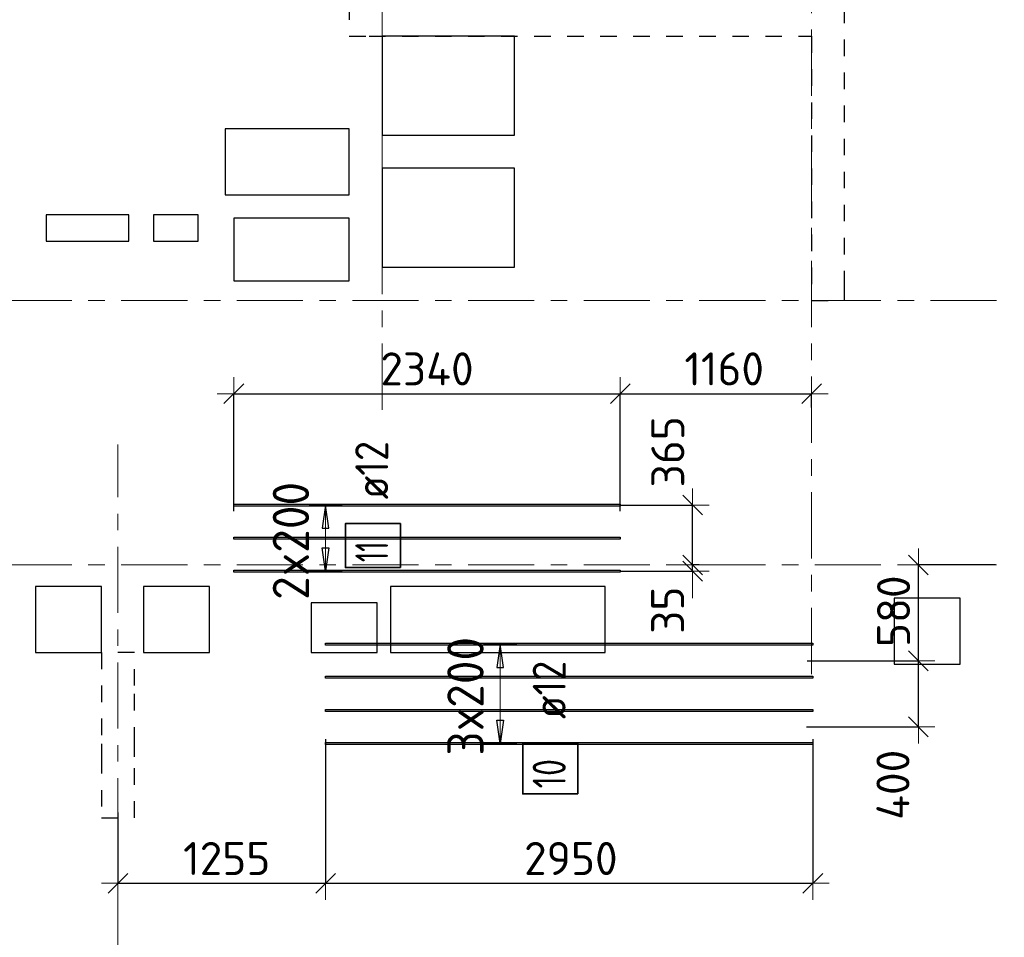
# Model space of a CAD drawing. Header units: metres. Extents: x -38 to 97, y -15 to 21.
# Tile 13 of 229: x 40.85 to 46.82, y 5.15 to 10.7. Entities that reach past the tile are written whole.
import ezdxf

# ---------------------------------------------------------------- set-up
doc = ezdxf.new("R2010")
doc.units = ezdxf.units.M
doc.header["$PDMODE"] = 65
for name, pattern in [('______11', [0.5, 0.4, -0.05, 0, -0.05]), ('______2', [0.0405, 0.03, -0.0105]), ('______5', [1.1, 0.8, -0.1, 0.1, -0.1])]:
    doc.linetypes.add(name, pattern=pattern)
for name, color, linetype, lineweight in [('XR$2$Осевая линия (1)', 7, '______5', 13), ('XR$5$Перекрытие (1)', 7, 'Continuous', 35), ('XR$5$Размерная линия (1)', 7, 'Continuous', 13)]:
    doc.layers.add(name, color=color, linetype=linetype, lineweight=lineweight)
doc.layers.add('XR$5$Арм.стержн.Доп. Арм верхн.зоны Х', color=7, linetype='Continuous', lineweight=35, true_color=0x8c8cff)
doc.layers.add('XR$7$Стена_ бетон несущ.', color=7, linetype='Continuous', lineweight=70, true_color=0xb4b496)
doc.styles.add('ISOCPEUR', font='txt')
doc.dimstyles.new('DIMSTYLE_3', dxfattribs={"dimtxt": 0.2, "dimasz": 0.2, "dimexe": 0, "dimexo": 0, "dimgap": 0.1, "dimtad": 2, "dimdec": 0, "dimlfac": 1000, "dimrnd": 5, "dimzin": 12, "dimdsep": 46, "dimtxsty": 'ISOCPEUR', "dimblk1": 'ALL_ML_STRICH', "dimblk2": 'ALL_ML_STRICH', "dimsah": 1, "dimcen": 0, "dimclrd": 7, "dimclre": 256, "dimclrt": 7, "dimadec": 0, "dimazin": 0, "dimtfac": 1, "dimtdec": 0, "dimtix": 1, "dimtmove": 2, "dimatfit": 3, "dimfxl": 0, "dimtzin": 0, "dimlwd": 0, "dimlwe": -3, "dimarcsym": 0})
doc.dimstyles.new('DIMSTYLE_36', dxfattribs={"dimtxt": 0.2, "dimasz": 0.2, "dimexe": 0, "dimexo": 0, "dimgap": 0.1, "dimtad": 2, "dimdec": 0, "dimlfac": 1000, "dimrnd": 5, "dimzin": 12, "dimdsep": 46, "dimtxsty": 'ISOCPEUR', "dimblk1": 'ALL_ML_STRICH', "dimblk2": 'ALL_ML_STRICH', "dimsah": 1, "dimcen": 0, "dimclrd": 7, "dimclre": 256, "dimclrt": 7, "dimadec": 0, "dimazin": 0, "dimtfac": 1, "dimtdec": 0, "dimtix": 1, "dimtmove": 2, "dimatfit": 3, "dimfxl": 0, "dimtvp": 1.2, "dimtzin": 0, "dimlwd": 0, "dimlwe": -3, "dimarcsym": 0})

# ---------------------------------------------------------------- blocks, each defined once
blk = doc.blocks.new('ALL_ML_STRICH')
at = {"color": 0, "linetype": 'ByBlock', "lineweight": -2}
for p, q in [((-0.3, -0.3), (0.3, 0.3)), ((0, -0.5), (0, 0.5)), ((-1, 0), (0.5, 0))]:
    blk.add_line(p, q, dxfattribs=at)
blk = doc.blocks.new('*D587')
at = {"layer": 'DEFPOINTS', "color": 7, "linetype": 'Continuous', "lineweight": 13, "transparency": 33554687}
for p in [(42.1513, 8.4369), (42.1513, 7.7065), (44.4913, 7.7065)]:
    blk.add_point(p, dxfattribs=at)
at = {"layer": 'XR$5$Размерная линия (1)', "color": 9, "linetype": 'Continuous', "lineweight": -2, "true_color": 0xc7c7c7, "transparency": 33554687}
for p, q in [((42.1513, 7.7265), (42.1513, 8.4369)), ((44.4913, 7.7265), (44.4913, 8.4369))]:
    blk.add_line(p, q, dxfattribs=at)
at = {"layer": 'XR$5$Размерная линия (1)', "color": 7, "linetype": 'Continuous', "lineweight": -2, "transparency": 33554687}
blk.add_line((42.1513, 8.4369), (44.4913, 8.4369), dxfattribs=at)
at = {"layer": 'XR$5$Размерная линия (1)', "color": 7, "linetype": 'Continuous', "lineweight": 13, "transparency": 33554687, "xscale": 0.2, "yscale": 0.2, "zscale": 0.2, "rotation": 180}
blk.add_blockref('ALL_ML_STRICH', (42.1513, 8.4369), dxfattribs=at)
at = {"layer": 'XR$5$Размерная линия (1)', "color": 7, "linetype": 'Continuous', "lineweight": 13, "transparency": 33554687, "xscale": 0.2, "yscale": 0.2, "zscale": 0.2}
blk.add_blockref('ALL_ML_STRICH', (44.4913, 8.4369), dxfattribs=at)
at = {"layer": 'XR$5$Размерная линия (1)', "color": 7, "linetype": 'Continuous', "lineweight": 13, "transparency": 33554687, "insert": (43.3213, 8.5869), "char_height": 0.2, "width": 0.8, "attachment_point": 5, "style": 'ISOCPEUR'}
blk.add_mtext('\\A1;{2340}', dxfattribs=at)
blk = doc.blocks.new('*D588')
at = {"layer": 'DEFPOINTS', "color": 7, "linetype": 'Continuous', "lineweight": 13, "transparency": 33554687}
for p in [(44.4913, 8.4369), (45.65, 8.3337), (44.4913, 7.7065)]:
    blk.add_point(p, dxfattribs=at)
at = {"layer": 'XR$5$Размерная линия (1)', "color": 9, "linetype": 'Continuous', "lineweight": -2, "true_color": 0xc7c7c7, "transparency": 33554687}
for p, q in [((44.4913, 7.7265), (44.4913, 8.4369)), ((45.65, 8.3537), (45.65, 8.4369))]:
    blk.add_line(p, q, dxfattribs=at)
at = {"layer": 'XR$5$Размерная линия (1)', "color": 7, "linetype": 'Continuous', "lineweight": -2, "transparency": 33554687}
blk.add_line((44.4913, 8.4369), (45.65, 8.4369), dxfattribs=at)
at = {"layer": 'XR$5$Размерная линия (1)', "color": 7, "linetype": 'Continuous', "lineweight": 13, "transparency": 33554687, "xscale": 0.2, "yscale": 0.2, "zscale": 0.2, "rotation": 180}
blk.add_blockref('ALL_ML_STRICH', (44.4913, 8.4369), dxfattribs=at)
at = {"layer": 'XR$5$Размерная линия (1)', "color": 7, "linetype": 'Continuous', "lineweight": 13, "transparency": 33554687, "xscale": 0.2, "yscale": 0.2, "zscale": 0.2}
blk.add_blockref('ALL_ML_STRICH', (45.65, 8.4369), dxfattribs=at)
at = {"layer": 'XR$5$Размерная линия (1)', "color": 7, "linetype": 'Continuous', "lineweight": 13, "transparency": 33554687, "insert": (45.1207, 8.5869), "char_height": 0.2, "width": 0.8, "attachment_point": 5, "style": 'ISOCPEUR'}
blk.add_mtext('\\A1;{1160}', dxfattribs=at)
blk = doc.blocks.new('*D601')
at = {"layer": 'DEFPOINTS', "color": 7, "linetype": 'Continuous', "lineweight": 13, "transparency": 33554687}
for p in [(45.6033, 6.8202), (45.5987, 6.4202), (46.2963, 6.4202)]:
    blk.add_point(p, dxfattribs=at)
at = {"layer": 'XR$5$Размерная линия (1)', "color": 9, "linetype": 'Continuous', "lineweight": -2, "true_color": 0xc7c7c7, "transparency": 33554687}
for p, q in [((45.6233, 6.8202), (46.2963, 6.8202)), ((45.6187, 6.4202), (46.2963, 6.4202))]:
    blk.add_line(p, q, dxfattribs=at)
at = {"layer": 'XR$5$Размерная линия (1)', "color": 7, "linetype": 'Continuous', "lineweight": -2, "transparency": 33554687}
blk.add_line((46.2963, 6.4202), (46.2963, 6.8202), dxfattribs=at)
at = {"layer": 'XR$5$Размерная линия (1)', "color": 7, "linetype": 'Continuous', "lineweight": 13, "transparency": 33554687, "xscale": 0.2, "yscale": 0.2, "zscale": 0.2}
for p, rotation in [((46.2963, 6.8202), 90), ((46.2963, 6.4202), 270)]:
    blk.add_blockref('ALL_ML_STRICH', p, dxfattribs=dict(at, rotation=rotation))
at = {"layer": 'XR$5$Размерная линия (1)', "color": 7, "linetype": 'Continuous', "lineweight": 13, "transparency": 33554687, "insert": (46.1427, 6.0696), "char_height": 0.2, "width": 0.6, "attachment_point": 5, "rotation": 90, "style": 'ISOCPEUR'}
blk.add_mtext('\\A1;{400}', dxfattribs=at)
blk = doc.blocks.new('*D602')
at = {"layer": 'DEFPOINTS', "color": 7, "linetype": 'Continuous', "lineweight": 13, "transparency": 33554687}
for p in [(46.7834, 7.4), (45.6033, 6.8202), (46.2963, 6.8202)]:
    blk.add_point(p, dxfattribs=at)
at = {"layer": 'XR$5$Размерная линия (1)', "color": 9, "linetype": 'Continuous', "lineweight": -2, "true_color": 0xc7c7c7, "transparency": 33554687}
for p, q in [((46.7634, 7.4), (46.2963, 7.4)), ((45.6233, 6.8202), (46.2963, 6.8202))]:
    blk.add_line(p, q, dxfattribs=at)
at = {"layer": 'XR$5$Размерная линия (1)', "color": 7, "linetype": 'Continuous', "lineweight": -2, "transparency": 33554687}
blk.add_line((46.2963, 6.8202), (46.2963, 7.4), dxfattribs=at)
at = {"layer": 'XR$5$Размерная линия (1)', "color": 7, "linetype": 'Continuous', "lineweight": 13, "transparency": 33554687, "xscale": 0.2, "yscale": 0.2, "zscale": 0.2}
for p, rotation in [((46.2963, 7.4), 90), ((46.2963, 6.8202), 270)]:
    blk.add_blockref('ALL_ML_STRICH', p, dxfattribs=dict(at, rotation=rotation))
at = {"layer": 'XR$5$Размерная линия (1)', "color": 7, "linetype": 'Continuous', "lineweight": 13, "transparency": 33554687, "insert": (46.1463, 7.1201), "char_height": 0.2, "width": 0.6, "attachment_point": 5, "rotation": 90, "style": 'ISOCPEUR'}
blk.add_mtext('\\A1;{580}', dxfattribs=at)
blk = doc.blocks.new('*D603')
at = {"layer": 'DEFPOINTS', "color": 7, "linetype": 'Continuous', "lineweight": 13, "transparency": 33554687}
for p in [(44.99, 7.4), (44.4741, 7.3629), (44.9295, 7.3629)]:
    blk.add_point(p, dxfattribs=at)
at = {"layer": 'XR$5$Размерная линия (1)', "color": 9, "linetype": 'Continuous', "lineweight": -2, "true_color": 0xc7c7c7, "transparency": 33554687}
for p, q in [((44.97, 7.4), (44.9295, 7.4)), ((44.4941, 7.3629), (44.9295, 7.3629))]:
    blk.add_line(p, q, dxfattribs=at)
at = {"layer": 'XR$5$Размерная линия (1)', "color": 7, "linetype": 'Continuous', "lineweight": -2, "transparency": 33554687}
blk.add_line((44.9295, 7.3629), (44.9295, 7.4), dxfattribs=at)
at = {"layer": 'XR$5$Размерная линия (1)', "color": 7, "linetype": 'Continuous', "lineweight": 13, "transparency": 33554687, "xscale": 0.2, "yscale": 0.2, "zscale": 0.2}
for p, rotation in [((44.9295, 7.3629), 270), ((44.9295, 7.4), 90)]:
    blk.add_blockref('ALL_ML_STRICH', p, dxfattribs=dict(at, rotation=rotation))
at = {"layer": 'XR$5$Размерная линия (1)', "color": 7, "linetype": 'Continuous', "lineweight": 13, "transparency": 33554687, "insert": (44.7782, 7.1263), "char_height": 0.2, "width": 0.4, "attachment_point": 5, "rotation": 90, "style": 'ISOCPEUR'}
blk.add_mtext('\\A1;{35}', dxfattribs=at)
blk = doc.blocks.new('*D604')
at = {"layer": 'DEFPOINTS', "color": 7, "linetype": 'Continuous', "lineweight": 13, "transparency": 33554687}
for p in [(44.4664, 7.7629), (44.9295, 7.4), (44.99, 7.4)]:
    blk.add_point(p, dxfattribs=at)
at = {"layer": 'XR$5$Размерная линия (1)', "color": 9, "linetype": 'Continuous', "lineweight": -2, "true_color": 0xc7c7c7, "transparency": 33554687}
for p, q in [((44.4864, 7.7629), (44.9295, 7.7629)), ((44.97, 7.4), (44.9295, 7.4))]:
    blk.add_line(p, q, dxfattribs=at)
at = {"layer": 'XR$5$Размерная линия (1)', "color": 7, "linetype": 'Continuous', "lineweight": -2, "transparency": 33554687}
blk.add_line((44.9295, 7.4), (44.9295, 7.7629), dxfattribs=at)
at = {"layer": 'XR$5$Размерная линия (1)', "color": 7, "linetype": 'Continuous', "lineweight": 13, "transparency": 33554687, "xscale": 0.2, "yscale": 0.2, "zscale": 0.2}
for p, rotation in [((44.9295, 7.7629), 90), ((44.9295, 7.4), 270)]:
    blk.add_blockref('ALL_ML_STRICH', p, dxfattribs=dict(at, rotation=rotation))
at = {"layer": 'XR$5$Размерная линия (1)', "color": 7, "linetype": 'Continuous', "lineweight": 13, "transparency": 33554687, "insert": (44.7794, 8.085), "char_height": 0.2, "width": 0.6, "attachment_point": 5, "rotation": 90, "style": 'ISOCPEUR'}
blk.add_mtext('\\A1;{365}', dxfattribs=at)
blk = doc.blocks.new('*D619')
at = {"layer": 'DEFPOINTS', "color": 7, "linetype": 'Continuous', "lineweight": 13, "transparency": 33554687}
for p in [(42.7072, 6.3658), (41.45, 5.9225), (41.45, 5.4737)]:
    blk.add_point(p, dxfattribs=at)
at = {"layer": 'XR$5$Размерная линия (1)', "color": 9, "linetype": 'Continuous', "lineweight": -2, "true_color": 0xc7c7c7, "transparency": 33554687}
for p, q in [((42.7072, 6.3458), (42.7072, 5.4737)), ((41.45, 5.9025), (41.45, 5.4737))]:
    blk.add_line(p, q, dxfattribs=at)
at = {"layer": 'XR$5$Размерная линия (1)', "color": 7, "linetype": 'Continuous', "lineweight": -2, "transparency": 33554687}
blk.add_line((41.45, 5.4737), (42.7072, 5.4737), dxfattribs=at)
at = {"layer": 'XR$5$Размерная линия (1)', "color": 7, "linetype": 'Continuous', "lineweight": 13, "transparency": 33554687, "xscale": 0.2, "yscale": 0.2, "zscale": 0.2, "rotation": 180}
blk.add_blockref('ALL_ML_STRICH', (41.45, 5.4737), dxfattribs=at)
at = {"layer": 'XR$5$Размерная линия (1)', "color": 7, "linetype": 'Continuous', "lineweight": 13, "transparency": 33554687, "xscale": 0.2, "yscale": 0.2, "zscale": 0.2}
blk.add_blockref('ALL_ML_STRICH', (42.7072, 5.4737), dxfattribs=at)
at = {"layer": 'XR$5$Размерная линия (1)', "color": 7, "linetype": 'Continuous', "lineweight": 13, "transparency": 33554687, "insert": (42.1086, 5.6237), "char_height": 0.2, "width": 0.8, "attachment_point": 5, "style": 'ISOCPEUR'}
blk.add_mtext('\\A1;{1255}', dxfattribs=at)
blk = doc.blocks.new('*D620')
at = {"layer": 'DEFPOINTS', "color": 7, "linetype": 'Continuous', "lineweight": 13, "transparency": 33554687}
for p in [(42.7072, 6.3658), (45.6572, 6.3658), (42.7072, 5.4737)]:
    blk.add_point(p, dxfattribs=at)
at = {"layer": 'XR$5$Размерная линия (1)', "color": 9, "linetype": 'Continuous', "lineweight": -2, "true_color": 0xc7c7c7, "transparency": 33554687}
for p, q in [((42.7072, 6.3458), (42.7072, 5.4737)), ((45.6572, 6.3458), (45.6572, 5.4737))]:
    blk.add_line(p, q, dxfattribs=at)
at = {"layer": 'XR$5$Размерная линия (1)', "color": 7, "linetype": 'Continuous', "lineweight": -2, "transparency": 33554687}
blk.add_line((42.7072, 5.4737), (45.6572, 5.4737), dxfattribs=at)
at = {"layer": 'XR$5$Размерная линия (1)', "color": 7, "linetype": 'Continuous', "lineweight": 13, "transparency": 33554687, "xscale": 0.2, "yscale": 0.2, "zscale": 0.2, "rotation": 180}
blk.add_blockref('ALL_ML_STRICH', (42.7072, 5.4737), dxfattribs=at)
at = {"layer": 'XR$5$Размерная линия (1)', "color": 7, "linetype": 'Continuous', "lineweight": 13, "transparency": 33554687, "xscale": 0.2, "yscale": 0.2, "zscale": 0.2}
blk.add_blockref('ALL_ML_STRICH', (45.6572, 5.4737), dxfattribs=at)
at = {"layer": 'XR$5$Размерная линия (1)', "color": 7, "linetype": 'Continuous', "lineweight": 13, "transparency": 33554687, "insert": (44.1922, 5.6237), "char_height": 0.2, "width": 0.8, "attachment_point": 5, "style": 'ISOCPEUR'}
blk.add_mtext('\\A1;{2950}', dxfattribs=at)

msp = doc.modelspace()

# ---------------------------------------------------------------- linework, layer by layer
at = {"layer": 'XR$2$Осевая линия (1)', "color": 253, "linetype": '______11', "lineweight": 13, "true_color": 0xa0a0a0, "transparency": 33554687}
for p, q in [((43.05, 8.34), (43.05, 19.78)), ((45.65, 6.74), (45.65, 19.78)), ((-2.63, 9), (62.6, 9)), ((41.45, -3.39), (41.45, 8.13)), ((-2.63, 7.4), (62.6, 7.4))]:
    msp.add_line(p, q, dxfattribs=at)
at = {"layer": 'XR$5$Арм.стержн.Доп. Арм верхн.зоны Х', "color": 253, "linetype": 'Continuous', "lineweight": -3, "true_color": 0xa0a0a0, "transparency": 33554687}
for p, q in [((42.7071, 7.7629), (42.6071, 7.7629)), ((42.7071, 7.7629), (42.8071, 7.7629)), ((42.7071, 7.3629), (42.6071, 7.3629)), ((42.7071, 7.3629), (42.8071, 7.3629)), ((43.7641, 6.9202), (43.6641, 6.9202)), ((43.7641, 6.9202), (43.8641, 6.9202)), ((43.7641, 6.3202), (43.6641, 6.3202)), ((43.7641, 6.3202), (43.8641, 6.3202))]:
    msp.add_line(p, q, dxfattribs=at)
at = {"layer": 'XR$5$Арм.стержн.Доп. Арм верхн.зоны Х', "color": 7, "linetype": 'Continuous', "lineweight": 25, "transparency": 33554687}
for p, q in [((42.7071, 7.7629), (42.6871, 7.6229)), ((42.7271, 7.6229), (42.7071, 7.7629)), ((42.6871, 7.6229), (42.7271, 7.6229)), ((42.7071, 7.3629), (42.6871, 7.5029)), ((42.6871, 7.5029), (42.7271, 7.5029)), ((42.7271, 7.5029), (42.7071, 7.3629)), ((43.7641, 6.9202), (43.7441, 6.7802)), ((43.7841, 6.7802), (43.7641, 6.9202)), ((43.7441, 6.7802), (43.7841, 6.7802)), ((43.7641, 6.3202), (43.7441, 6.4602)), ((43.7441, 6.4602), (43.7841, 6.4602)), ((43.7841, 6.4602), (43.7641, 6.3202))]:
    msp.add_line(p, q, dxfattribs=at)
at = {"layer": 'XR$5$Арм.стержн.Доп. Арм верхн.зоны Х', "color": 7, "linetype": 'Continuous', "lineweight": 13, "transparency": 33554687}
for p, q in [((42.7071, 7.7629), (42.7071, 7.7629)), ((42.7071, 7.3629), (42.7071, 7.7629)), ((42.7071, 7.3629), (42.7071, 7.3629)), ((43.7641, 6.9202), (43.7641, 6.9202)), ((43.7641, 6.3202), (43.7641, 6.9202)), ((43.7641, 6.3202), (43.7641, 6.3202))]:
    msp.add_line(p, q, dxfattribs=at)
at = {"layer": 'XR$5$Арм.стержн.Доп. Арм верхн.зоны Х', "color": 34, "linetype": 'Continuous', "lineweight": 25, "transparency": 33554687}
for points in [[(44.4913, 7.7569), (42.1513, 7.7569), (42.1513, 7.7689), (44.4913, 7.7689), (44.4913, 7.7569)], [(44.4913, 7.5569), (42.1513, 7.5569), (42.1513, 7.5689), (44.4913, 7.5689), (44.4913, 7.5569)], [(44.4913, 7.3569), (42.1513, 7.3569), (42.1513, 7.3689), (44.4913, 7.3689), (44.4913, 7.3569)], [(45.6572, 6.9142), (42.7072, 6.9142), (42.7072, 6.9262), (45.6572, 6.9262), (45.6572, 6.9142)], [(45.6572, 6.7142), (42.7072, 6.7142), (42.7072, 6.7262), (45.6572, 6.7262), (45.6572, 6.7142)], [(45.6572, 6.5142), (42.7072, 6.5142), (42.7072, 6.5262), (45.6572, 6.5262), (45.6572, 6.5142)], [(45.6572, 6.3142), (42.7072, 6.3142), (42.7072, 6.3262), (45.6572, 6.3262), (45.6572, 6.3142)]]:
    msp.add_lwpolyline(points, dxfattribs=at)
at = {"layer": 'XR$5$Арм.стержн.Доп. Арм верхн.зоны Х', "color": 7, "linetype": 'Continuous', "lineweight": 35, "transparency": 33554687}
for points in [[(43.1601, 7.3844), (43.1601, 7.6511), (42.8267, 7.6511), (42.8267, 7.3844), (43.1601, 7.3844)], [(44.2346, 6.0146), (44.2346, 6.3212), (43.9012, 6.3212), (43.9012, 6.0146), (44.2346, 6.0146)]]:
    msp.add_lwpolyline(points, dxfattribs=at)
at = {"layer": 'XR$5$Перекрытие (1)', "color": 7, "linetype": 'Continuous', "lineweight": 25, "transparency": 33554687}
for p, q in [((43.05, 10.6006), (43.05, 10.0006)), ((43.85, 10.6006), (43.05, 10.6006)), ((43.85, 10.0006), (43.85, 10.6006)), ((42.1, 10.0398), (42.1, 9.6398)), ((42.85, 10.0398), (42.1, 10.0398)), ((42.85, 9.6398), (42.85, 10.0398)), ((43.05, 10.0006), (43.85, 10.0006)), ((43.05, 9.8018), (43.05, 9.2018)), ((43.85, 9.8018), (43.05, 9.8018)), ((43.85, 9.2018), (43.85, 9.8018)), ((42.1, 9.6398), (42.85, 9.6398)), ((41.0154, 9.5195), (41.0154, 9.3595)), ((41.5154, 9.5195), (41.0154, 9.5195)), ((41.5154, 9.3595), (41.5154, 9.5195)), ((41.6656, 9.5195), (41.6656, 9.3595)), ((41.9356, 9.5195), (41.6656, 9.5195)), ((41.9356, 9.3595), (41.9356, 9.5195)), ((42.1506, 9.4995), (42.1506, 9.1195)), ((42.8506, 9.4995), (42.1506, 9.4995)), ((42.8506, 9.1195), (42.8506, 9.4995)), ((41.0154, 9.3595), (41.5154, 9.3595)), ((41.6656, 9.3595), (41.9356, 9.3595)), ((43.05, 9.2018), (43.85, 9.2018)), ((42.1506, 9.1195), (42.8506, 9.1195)), ((40.9501, 7.2702), (40.9501, 6.8702)), ((41.3501, 7.2702), (40.9501, 7.2702)), ((41.3501, 6.8702), (41.3501, 7.2702)), ((41.6039, 7.2702), (41.6039, 6.8702)), ((42.0039, 7.2702), (41.6039, 7.2702)), ((42.0039, 6.8702), (42.0039, 7.2702)), ((43.1, 7.2702), (43.1, 6.8702)), ((44.4, 7.2702), (43.1, 7.2702)), ((44.4, 6.8702), (44.4, 7.2702)), ((42.62, 7.1702), (42.62, 6.8702)), ((43.02, 7.1702), (42.62, 7.1702)), ((43.02, 6.8702), (43.02, 7.1702)), ((46.15, 7.2002), (46.15, 6.8002)), ((46.55, 7.2002), (46.15, 7.2002)), ((46.55, 6.8002), (46.55, 7.2002)), ((40.9501, 6.8702), (41.3501, 6.8702)), ((41.6039, 6.8702), (42.0039, 6.8702)), ((42.62, 6.8702), (43.02, 6.8702)), ((43.1, 6.8702), (44.4, 6.8702)), ((46.15, 6.8002), (46.55, 6.8002))]:
    msp.add_line(p, q, dxfattribs=at)
at = {"layer": 'XR$7$Стена_ бетон несущ.', "color": 253, "linetype": '______2', "lineweight": -3, "true_color": 0xa0a0a0, "transparency": 33554687}
for p, q in [((42.85, 10.8), (42.85, 10.6)), ((45.85, 9.08), (45.85, 10.8)), ((42.85, 10.6), (42.97, 10.6)), ((42.97, 10.6), (45.65, 10.6)), ((45.65, 10.6), (45.65, 9)), ((45.85, 9), (45.85, 9.08)), ((45.65, 9), (45.85, 9)), ((41.55, 6.87), (41.35, 6.87)), ((41.35, 6.87), (41.35, 6.67)), ((41.55, 6.67), (41.55, 6.87)), ((41.35, 6.67), (41.35, 6.3176)), ((41.55, 6.3194), (41.55, 6.67)), ((41.35, 6.3176), (41.35, 6.2376)), ((41.55, 6.2394), (41.55, 6.3194)), ((41.35, 6.2376), (41.35, 5.87)), ((41.55, 5.87), (41.55, 6.2394)), ((41.35, 5.87), (41.55, 5.87))]:
    msp.add_line(p, q, dxfattribs=at)

# ---------------------------------------------------------------- texts
at = {"layer": 'XR$5$Арм.стержн.Доп. Арм верхн.зоны Х', "color": 7, "linetype": 'Continuous', "lineweight": 25, "transparency": 33554687, "char_height": 0.2, "attachment_point": 7, "rotation": 90, "style": 'ISOCPEUR'}
for s, insert, width in [('\\W0.89; ø12 ', (43.0867, 7.6844), 0.749105), ('\\W0.62;11', (43.0867, 7.4177), 0.2625), ('\\W0.89; ø12 ', (44.1612, 6.3546), 0.749105), ('\\W0.75;10', (44.1612, 6.0479), 0.314854)]:
    msp.add_mtext(s, dxfattribs=dict(at, insert=insert, width=width))
at = {"layer": 'XR$5$Арм.стержн.Доп. Арм верхн.зоны Х', "color": 7, "linetype": 'Continuous', "lineweight": 13, "transparency": 33554687, "char_height": 0.22, "width": 0.873359, "attachment_point": 7, "rotation": 90, "style": 'ISOCPEUR'}
for s, insert in [('\\W0.95;2x200', (42.6071, 7.1889)), ('\\W0.95;3x200', (43.6641, 6.2462))]:
    msp.add_mtext(s, dxfattribs=dict(at, insert=insert))

# ---------------------------------------------------------------- dimensions: what is measured, and where the dimension line sits
at = {"layer": 'XR$5$Размерная линия (1)', "color": 7, "linetype": 'Continuous', "lineweight": 13, "transparency": 33554687}
for base, p1, p2, picture, middle in [((44.4913, 8.4369), (42.1513, 7.7265), (44.4913, 7.7265), '*D587', (43.3213, 8.5869)), ((45.65, 8.4369), (44.4913, 7.7265), (45.65, 8.3537), '*D588', (45.1207, 8.5869)), ((42.7072, 5.4737), (41.45, 5.9025), (42.7072, 6.3458), '*D619', (42.1086, 5.6237)), ((45.6572, 5.4737), (42.7072, 6.3458), (45.6572, 6.3458), '*D620', (44.1922, 5.6237))]:
    dim = msp.add_linear_dim(base=base, p1=p1, p2=p2, dimstyle='DIMSTYLE_3', override={"dimpost": '<>', "dimclrd": 7, "dimclre": 9, "dimclrt": 7, "dimlwd": 0, "dimlwe": 65533}, dxfattribs=at)
    dim.commit()
    dim.dimension.update_dxf_attribs({"geometry": picture, "text_midpoint": middle, "dimtype": 160})
for base, p1, p2, dimstyle, picture, middle in [((44.9295, 7.7629), (44.97, 7.4), (44.4864, 7.7629), 'DIMSTYLE_36', '*D604', (44.7794, 8.085)), ((44.9295, 7.4), (44.4941, 7.3629), (44.97, 7.4), 'DIMSTYLE_36', '*D603', (44.7782, 7.1263)), ((46.2963, 7.4), (45.6233, 6.8202), (46.7634, 7.4), 'DIMSTYLE_3', '*D602', (46.1463, 7.1201)), ((46.2963, 6.8202), (45.6187, 6.4202), (45.6233, 6.8202), 'DIMSTYLE_36', '*D601', (46.1427, 6.0696))]:
    dim = msp.add_linear_dim(base=base, p1=p1, p2=p2, angle=90, dimstyle=dimstyle, override={"dimpost": '<>', "dimclrd": 7, "dimclre": 9, "dimclrt": 7, "dimlwd": 0, "dimlwe": 65533}, dxfattribs=at)
    dim.commit()
    dim.dimension.update_dxf_attribs({"geometry": picture, "text_midpoint": middle, "dimtype": 160})

doc.saveas('drawing.dxf')
